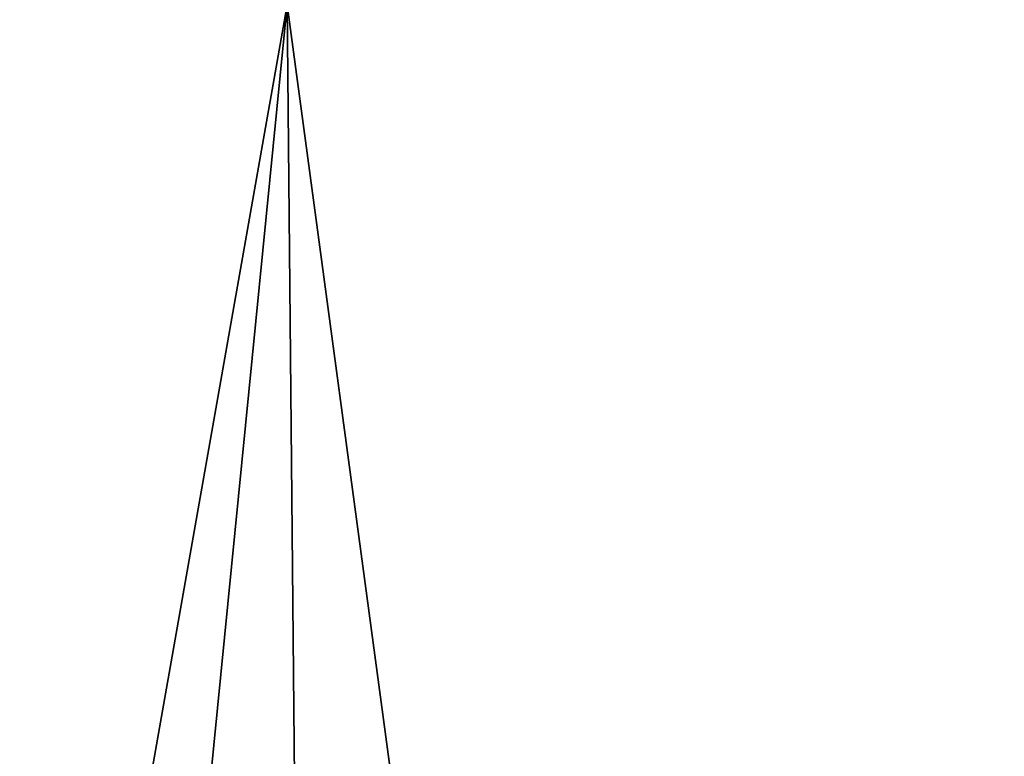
# Model space of a CAD drawing. Header units: metres. Extents: x 59 to 124, y -85 to 86.
# Tile 51 of 251: x 117.502959 to 117.503581, y 24.734878 to 24.735344. Entities that reach past the tile are written whole.
import ezdxf

# ---------------------------------------------------------------- set-up
doc = ezdxf.new("R2010")
doc.units = ezdxf.units.M
doc.layers.add('solid_21414500', color=7, linetype='CONTINUOUS')

msp = doc.modelspace()

# ---------------------------------------------------------------- linework, layer by layer
at = {"layer": 'solid_21414500'}
for points in [[(117.444061, 24.400698, -10.554954), (117.27552, 25.452133, -8.023981), (117.503128, 24.735353, -11.010914)], [(117.443619, 24.398699, 10.552192), (117.503128, 24.735353, 11.010914), (117.24118, 25.098288, 7.741894)], [(117.547615, 24.9554, 11.312702), (117.503128, 24.735353, 11.010914), (117.615326, 23.903101, 11.703415)], [(117.512619, 23.715918, -11.373522), (117.503128, 24.735353, -11.010914), (117.540642, 24.929075, -11.276404)], [(117.366112, 23.351564, -10.920662), (117.503128, 24.735353, -11.010914), (117.512619, 23.715918, -11.373522)], [(117.444061, 24.400698, -10.554954), (117.503128, 24.735353, -11.010914), (117.366112, 23.351564, -10.920662)], [(117.443619, 24.398699, 10.552192), (117.512619, 23.715939, 11.37354), (117.503128, 24.735353, 11.010914)], [(117.503128, 24.735353, 11.010914), (117.512619, 23.715939, 11.37354), (117.615326, 23.903101, 11.703415)]]:
    msp.add_3dface(points, dxfattribs=at)

doc.saveas('drawing.dxf')
